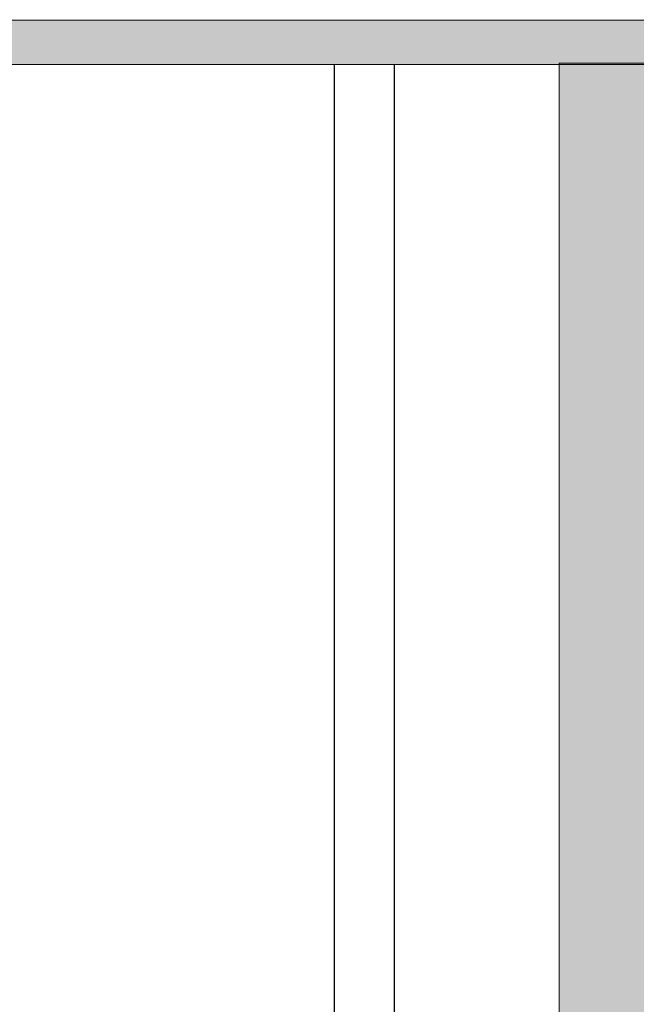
# Model space of a CAD drawing. Header units: millimetres. Extents: x 2 to 82965, y 2 to 46811.
# Tile 11 of 17: x 69471 to 71008, y 41440 to 43894. Entities that reach past the tile are written whole.
import ezdxf

# ---------------------------------------------------------------- set-up
doc = ezdxf.new("R2010")
doc.units = ezdxf.units.MM
doc.linetypes.add('ACAD_ISO02W100', pattern=[15, 12, -3])
for name, color, linetype in [('balken', 1, 'ACAD_ISO02W100'), ('H', 7, 'Continuous'), ('P', 7, 'Continuous')]:
    doc.layers.add(name, color=color, linetype=linetype)

msp = doc.modelspace()

# ---------------------------------------------------------------- hatches: boundary and pattern name
msp.add_hatch(color=256).paths.add_polyline_path([(73451.2, 43782.7), (5994.1, 43782.7), (5994.1, 43893.3), (73451.2, 43893.3)])
at = {"layer": 'H', "linetype": 'Continuous'}
msp.add_hatch(color=256, dxfattribs=at).paths.add_polyline_path([(70815.9, 43782.7), (70815.9, 25295.3), (71055.2, 25295.3), (71055.2, 43782.7), (70815.9, 43782.7), (70815.9, 43782.7)])

# ---------------------------------------------------------------- linework, layer by layer
at = {"layer": 'balken', "ltscale": 0.25}
for p, q in [((70254.9, 43782.7), (70254.9, 26838)), ((70404.9, 43782.7), (70404.9, 26838))]:
    msp.add_line(p, q, dxfattribs=at)
at = {"layer": 'P'}
msp.add_lwpolyline([(73451.2, 43782.7, 2.23, 2.23, 0), (5994.1, 43782.7, 2.23, 2.23, 0), (5994.1, 43893.3, 2.23, 2.23, 0), (73451.2, 43893.3, 2.23, 2.23, 0), (73451.2, 43782.7, 0, 0, 0)], format="xyseb", dxfattribs=at)
at = {"layer": 'P', "const_width": 2.23}
for points in [[(70815.9, 43786.2), (70815.9, 25295.3)], [(70815.9, 43786.2), (71055.2, 43786.2)]]:
    msp.add_lwpolyline(points, dxfattribs=at)

doc.saveas('drawing.dxf')
